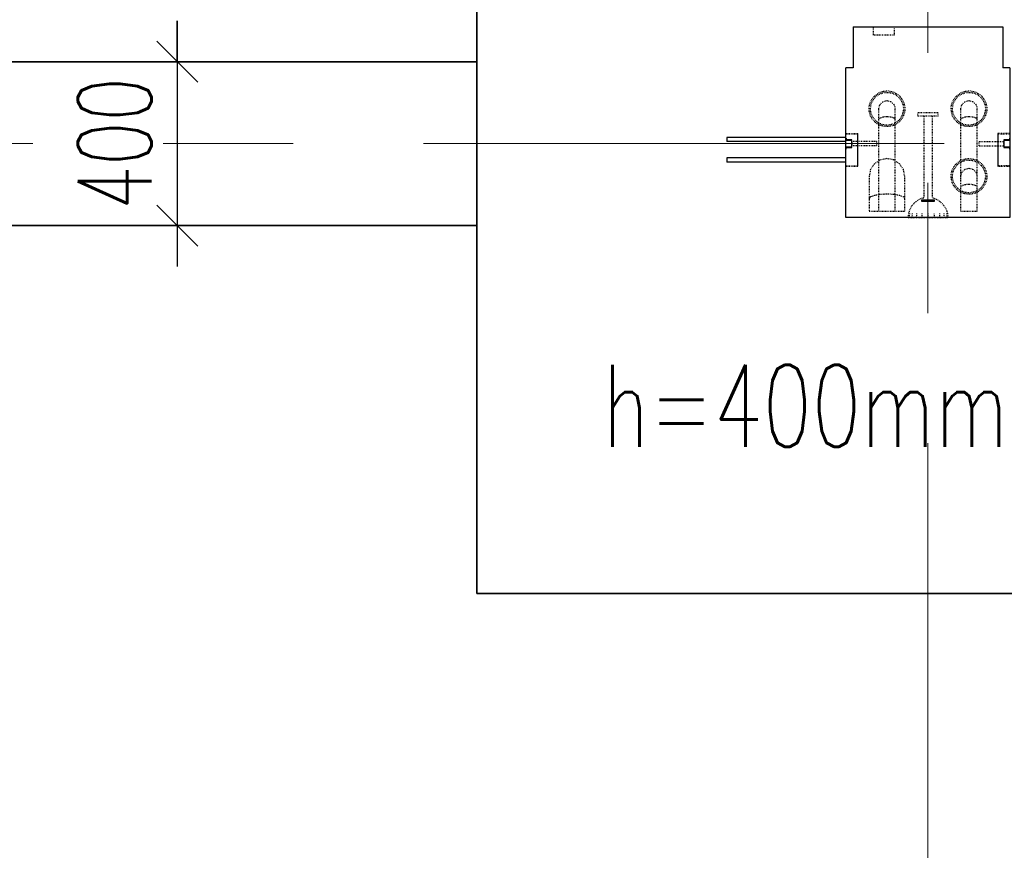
# Model space of a CAD drawing. Header units: millimetres. Extents: x 6071355 to 6728188, y -31956 to 56387.
# Tile 40 of 59: x 6093561 to 6095963, y 43008 to 45035. Entities that reach past the tile are written whole.
import ezdxf

# ---------------------------------------------------------------- set-up
doc = ezdxf.new("R2010")
doc.units = ezdxf.units.MM
doc.header["$MEASUREMENT"] = 0
doc.linetypes.add('DXK_LINE_DOT2', pattern=[3.9198, 1.9599, -1.9599])
doc.linetypes.add('Grid Line', pattern=[2222.5, 1270, -317.5, 317.5, -317.5])
doc.layers.add('A_wymiary', color=7, linetype='Continuous', lineweight=15, true_color=0x848484)
doc.layers.add('ELEMENTY', color=7, linetype='Continuous')
doc.layers.add('M_ŁAWY', color=3, linetype='Continuous', lineweight=35)
doc.layers.add('Standard 1350-A_01-RZUT PARTERU LUSTRO2_28_Nowe_MODO_A1_osie-1_Nr_pióra__7_Nr_pióra__7_Nr_pióra__7', color=7, linetype='Continuous', lineweight=18)
doc.styles.add('wymiar', font='romans.shx', dxfattribs={"width": 0.7})
doc.dimstyles.new('AB_100mm', dxfattribs={"dimscale": 100, "dimtxt": 1.8, "dimasz": 1, "dimexe": 1, "dimexo": 0, "dimtad": 1, "dimrnd": 1, "dimtxsty": 'wymiar', "dimblk": 'OBLIQUE', "dimcen": 2.5, "dimdle": 1, "dimclrd": 4, "dimclre": 4, "dimclrt": 3, "dimadec": 0, "dimazin": 0, "dimtfac": 1, "dimtix": 1, "dimtmove": 2, "dimatfit": 3, "dimfxl": 3, "dimfxlon": 1, "dimarcsym": 0})

# ---------------------------------------------------------------- blocks, each defined once
blk = doc.blocks.new('Part-86624973-72585 - 1482')
at = {"layer": 'ELEMENTY', "color": 2, "linetype": 'Continuous'}
for p, q in [((11535.1, 27027.5), (11535.1, 27045)), ((11900.1, 27045), (11535.1, 27045)), ((11900.1, 26645), (11900.1, 27045)), ((11535.1, 26645), (11535.1, 26662.5)), ((11535.1, 26645), (11900.1, 26645))]:
    blk.add_line(p, q, dxfattribs=at)
blk = doc.blocks.new('Part-86624973-72590 - 1482')
at = {"layer": 'ELEMENTY', "color": 2, "linetype": 'Continuous'}
for p, q in [((11435.1, 27027.5), (11435.1, 26662.5)), ((11435.1, 27027.5), (11535.1, 27027.5)), ((11435.1, 26662.5), (11535.1, 26662.5))]:
    blk.add_line(p, q, dxfattribs=at)
blk = doc.blocks.new('Part-86624973-73534 - 1482')
at = {"layer": 'ELEMENTY', "color": 1, "linetype": 'DXK_LINE_DOT2'}
for p, q in [((11714.6, 26970.9), (11714.6, 27030.9)), ((11714.6, 27030.9), (11725.6, 27030.9)), ((11725.6, 26970.9), (11725.6, 27030.9)), ((11714.6, 26970.9), (11725.6, 26970.9))]:
    blk.add_line(p, q, dxfattribs=at)
blk = doc.blocks.new('Part-86624973-73493 - 1482')
at = {"layer": 'ELEMENTY', "color": 1, "linetype": 'DXK_LINE_DOT2'}
for p, q in [((11725.6, 26720), (11714.6, 26720)), ((11714.6, 26720), (11714.6, 26660)), ((11725.6, 26720), (11725.6, 26660)), ((11725.6, 26660), (11714.6, 26660))]:
    blk.add_line(p, q, dxfattribs=at)
blk = doc.blocks.new('Part-86624973-73487 - 1482')
at = {"layer": 'ELEMENTY', "color": 2, "linetype": 'Continuous'}
for p, q in [((11857.1, 26860), (11857.1, 26830)), ((11861.1, 26860), (11857.1, 26860)), ((11861.1, 26830), (11861.1, 26860)), ((11857.1, 26830), (11861.1, 26830))]:
    blk.add_line(p, q, dxfattribs=at)
blk = doc.blocks.new('Part-86624973-72850 - 1482')
at = {"layer": 'ELEMENTY', "color": 1, "linetype": 'DXK_LINE_DOT2'}
for radius, start, end in [(43.5, 22.5, 202.5), (40, 337.5, 157.5), (43.5, 202.5, 22.5), (40, 157.5, 337.5)]:
    blk.add_arc((11635.1, 26745), radius, start, end, dxfattribs=at)
blk = doc.blocks.new('Part-86624973-72851 - 1482')
at = {"layer": 'ELEMENTY', "color": 1, "linetype": 'DXK_LINE_DOT2'}
for radius, start, end in [(43.5, 22.5, 202.5), (40, 337.5, 157.5), (43.5, 202.5, 22.5), (40, 157.5, 337.5)]:
    blk.add_arc((11800.1, 26745), radius, start, end, dxfattribs=at)
blk = doc.blocks.new('Part-86624973-72852 - 1482')
at = {"layer": 'ELEMENTY', "color": 1, "linetype": 'DXK_LINE_DOT2'}
for radius, start, end in [(43.5, 22.5, 202.5), (40, 337.5, 157.5), (43.5, 202.5, 22.5), (40, 157.5, 337.5)]:
    blk.add_arc((11635.1, 26945), radius, start, end, dxfattribs=at)
blk = doc.blocks.new('Part-86624973-72853 - 1482')
at = {"layer": 'ELEMENTY', "color": 1, "linetype": 'DXK_LINE_DOT2'}
for p, q in [((11760, 26961.7), (11769.4, 26975.8)), ((11769.4, 26975.8), (11783.5, 26985.2)), ((11783.5, 26985.2), (11800.1, 26988.5)), ((11800.1, 26988.5), (11885.1, 26988.5)), ((11844.2, 26961.7), (11846.7, 26975.8)), ((11846.7, 26975.8), (11850.3, 26985.2)), ((11850.3, 26985.2), (11854.6, 26988.5)), ((11885.1, 26988.5), (11885.1, 26901.5)), ((11756.6, 26945), (11760, 26961.7)), ((11760, 26928.4), (11756.6, 26945)), ((11843.4, 26945), (11844.2, 26961.7)), ((11844.2, 26928.4), (11843.4, 26945)), ((11769.4, 26914.3), (11760, 26928.4)), ((11846.7, 26914.3), (11844.2, 26928.4)), ((11783.5, 26904.8), (11769.4, 26914.3)), ((11800.1, 26901.5), (11783.5, 26904.8)), ((11885.1, 26901.5), (11800.1, 26901.5)), ((11850.3, 26904.8), (11846.7, 26914.3)), ((11854.6, 26901.5), (11850.3, 26904.8))]:
    blk.add_line(p, q, dxfattribs=at)
blk = doc.blocks.new('Part-86624973-73483 - 1482')
at = {"layer": 'ELEMENTY', "color": 1, "linetype": 'DXK_LINE_DOT2'}
for p, q in [((11435.1, 26977.5), (11435.1, 26927.5)), ((11455.1, 26977.5), (11435.1, 26977.5)), ((11455.1, 26927.5), (11455.1, 26977.5)), ((11435.1, 26927.5), (11455.1, 26927.5))]:
    blk.add_line(p, q, dxfattribs=at)
blk = doc.blocks.new('Part-86624973-72854 - 1482')
at = {"layer": 'ELEMENTY', "color": 1, "linetype": 'DXK_LINE_DOT2'}
for p, q in [((11782.8, 26755), (11780.1, 26745)), ((11790.1, 26762.3), (11782.8, 26755)), ((11800.1, 26765), (11790.1, 26762.3)), ((11885.1, 26765), (11800.1, 26765)), ((11819.6, 26745), (11820.5, 26755)), ((11820.5, 26755), (11823, 26762.3)), ((11823, 26762.3), (11826.5, 26765)), ((11885.1, 26765), (11885.1, 26725)), ((11780.1, 26745), (11782.8, 26735)), ((11782.8, 26735), (11790.1, 26727.7)), ((11790.1, 26727.7), (11800.1, 26725)), ((11820.5, 26735), (11819.6, 26745)), ((11823, 26727.7), (11820.5, 26735)), ((11826.5, 26725), (11823, 26727.7)), ((11885.1, 26725), (11800.1, 26725))]:
    blk.add_line(p, q, dxfattribs=at)
blk = doc.blocks.new('Part-86624973-72855 - 1482')
at = {"layer": 'ELEMENTY', "color": 1, "linetype": 'DXK_LINE_DOT2'}
for p, q in [((11617.8, 26955), (11615.1, 26945)), ((11615.1, 26945), (11617.8, 26935)), ((11625.1, 26962.3), (11617.8, 26955)), ((11635.1, 26965), (11625.1, 26962.3)), ((11885.1, 26965), (11635.1, 26965)), ((11654.6, 26945), (11655.5, 26955)), ((11655.5, 26935), (11654.6, 26945)), ((11655.5, 26955), (11658, 26962.3)), ((11658, 26962.3), (11661.5, 26965)), ((11885.1, 26965), (11885.1, 26925)), ((11617.8, 26935), (11625.1, 26927.7)), ((11625.1, 26927.7), (11635.1, 26925)), ((11885.1, 26925), (11635.1, 26925)), ((11658, 26927.7), (11655.5, 26935)), ((11661.5, 26925), (11658, 26927.7))]:
    blk.add_line(p, q, dxfattribs=at)
blk = doc.blocks.new('Part-86624973-72856 - 1482')
at = {"layer": 'ELEMENTY', "color": 1, "linetype": 'DXK_LINE_DOT2'}
for p, q in [((11617.8, 26755), (11615.1, 26745)), ((11625.1, 26762.3), (11617.8, 26755)), ((11635.1, 26765), (11625.1, 26762.3)), ((11885.1, 26765), (11635.1, 26765)), ((11654.6, 26745), (11655.5, 26755)), ((11655.5, 26755), (11658, 26762.3)), ((11658, 26762.3), (11661.5, 26765)), ((11885.1, 26765), (11885.1, 26725)), ((11615.1, 26745), (11617.8, 26735)), ((11617.8, 26735), (11625.1, 26727.7)), ((11625.1, 26727.7), (11635.1, 26725)), ((11655.5, 26735), (11654.6, 26745)), ((11658, 26727.7), (11655.5, 26735)), ((11661.5, 26725), (11658, 26727.7)), ((11885.1, 26725), (11635.1, 26725))]:
    blk.add_line(p, q, dxfattribs=at)
blk = doc.blocks.new('Part-86624973-73491 - 1482')
at = {"layer": 'ELEMENTY', "color": 1, "linetype": 'DXK_LINE_DOT2'}
for p, q in [((11725.6, 26720), (11714.6, 26720)), ((11714.6, 26720), (11714.6, 26660)), ((11725.6, 26720), (11725.6, 26660)), ((11725.6, 26660), (11714.6, 26660))]:
    blk.add_line(p, q, dxfattribs=at)
blk = doc.blocks.new('Part-86624973-73529 - 1482')
at = {"layer": 'ELEMENTY', "color": 2, "linetype": 'Continuous'}
for p, q in [((11695.1, 27045.9), (11695.1, 27045)), ((11695.1, 27045.9), (11696.1, 27045.9)), ((11696.1, 27045.9), (11696.1, 27045)), ((11774.1, 27045.9), (11774.1, 27045)), ((11774.1, 27045.9), (11775.1, 27045.9)), ((11775.1, 27045.9), (11775.1, 27045))]:
    blk.add_line(p, q, dxfattribs=at)
at = {"layer": 'ELEMENTY', "color": 1, "linetype": 'DXK_LINE_DOT2'}
for p, q in [((11695.1, 27045), (11695.1, 27015.9)), ((11696.1, 27045), (11696.1, 27016.9)), ((11774.1, 27045), (11774.1, 27016.9)), ((11775.1, 27045), (11775.1, 27015.9)), ((11775.1, 27015.9), (11695.1, 27015.9)), ((11696.1, 27016.9), (11774.1, 27016.9))]:
    blk.add_line(p, q, dxfattribs=at)
blk = doc.blocks.new('Part-86624973-73533 - 1482')
at = {"layer": 'ELEMENTY', "color": 1, "linetype": 'DXK_LINE_DOT2'}
for p, q in [((11714.6, 26970.9), (11714.6, 27030.9)), ((11714.6, 27030.9), (11725.6, 27030.9)), ((11725.6, 26970.9), (11725.6, 27030.9)), ((11714.6, 26970.9), (11725.6, 26970.9))]:
    blk.add_line(p, q, dxfattribs=at)
blk = doc.blocks.new('Part-86624973-73484 - 1482')
at = {"layer": 'ELEMENTY', "color": 1, "linetype": 'DXK_LINE_DOT2'}
for p, q in [((11435.1, 26977.5), (11435.1, 26927.5)), ((11455.1, 26977.5), (11435.1, 26977.5)), ((11455.1, 26927.5), (11455.1, 26977.5)), ((11435.1, 26927.5), (11455.1, 26927.5))]:
    blk.add_line(p, q, dxfattribs=at)
blk = doc.blocks.new('Part-86624973-73485 - 1482')
at = {"layer": 'ELEMENTY', "color": 1, "linetype": 'DXK_LINE_DOT2'}
for p, q in [((11435.1, 26977.5), (11435.1, 26927.5)), ((11455.1, 26977.5), (11435.1, 26977.5)), ((11455.1, 26927.5), (11455.1, 26977.5)), ((11435.1, 26927.5), (11455.1, 26927.5))]:
    blk.add_line(p, q, dxfattribs=at)
blk = doc.blocks.new('Part-86624973-73486 - 1482')
at = {"layer": 'ELEMENTY', "color": 1, "linetype": 'DXK_LINE_DOT2'}
for p, q in [((11856.5, 26866.2), (11861.3, 26874.1)), ((11861.3, 26874.1), (11871, 26883.8)), ((11871, 26883.8), (11880.7, 26889.5)), ((11880.7, 26889.5), (11890.4, 26892.5)), ((11890.4, 26892.5), (11900.1, 26893.5)), ((11890.4, 26890.2), (11900.1, 26891.1)), ((11890.4, 26883.5), (11900.1, 26884.3)), ((11890.4, 26873), (11900.1, 26873.5)), ((11900.1, 26893.5), (11900.1, 26796.5)), ((11645.1, 26820.4), (11645.1, 26870)), ((11653.1, 26870), (11645.1, 26870)), ((11653.1, 26820), (11653.1, 26870)), ((11653.1, 26855), (11853, 26855)), ((11853, 26855), (11853.6, 26858.6)), ((11853.6, 26858.6), (11856.5, 26866.2)), ((11890.4, 26859.7), (11900.1, 26860)), ((11653.1, 26835), (11853, 26835)), ((11853.6, 26831.4), (11853, 26835)), ((11856.5, 26823.9), (11853.6, 26831.4)), ((11861.3, 26815.9), (11856.5, 26823.9)), ((11890.4, 26845), (11900.1, 26845)), ((11890.4, 26830.3), (11900.1, 26830)), ((11645.1, 26820), (11645.1, 26820.4)), ((11653.1, 26820), (11645.1, 26820)), ((11871, 26806.2), (11861.3, 26815.9)), ((11871, 26806.2), (11880.7, 26800.5)), ((11880.7, 26800.5), (11890.4, 26797.5)), ((11890.4, 26817.1), (11900.1, 26816.5)), ((11890.4, 26806.6), (11900.1, 26805.8)), ((11890.4, 26799.8), (11900.1, 26798.9)), ((11890.4, 26797.5), (11900.1, 26796.5))]:
    blk.add_line(p, q, dxfattribs=at)
blk = doc.blocks.new('Part-86624973-73488 - 1482')
at = {"layer": 'ELEMENTY', "color": 1, "linetype": 'DXK_LINE_DOT2'}
for p, q in [((11695.1, 26675), (11775.1, 26675)), ((11695.1, 26645), (11695.1, 26675)), ((11774.1, 26674), (11696.1, 26674)), ((11696.1, 26674), (11696.1, 26645)), ((11774.1, 26645), (11774.1, 26674)), ((11775.1, 26675), (11775.1, 26645)), ((11696.1, 26645), (11695.1, 26645)), ((11775.1, 26645), (11774.1, 26645))]:
    blk.add_line(p, q, dxfattribs=at)
blk = doc.blocks.new('Part-86624973-73490 - 1482')
at = {"layer": 'ELEMENTY', "color": 2, "linetype": 'Continuous'}
for p, q in [((11710.9, 26646), (11710.9, 26660)), ((11710.9, 26660), (11729.4, 26660)), ((11728.4, 26659), (11711.9, 26659)), ((11711.9, 26659), (11711.9, 26645)), ((11728.4, 26645), (11728.4, 26659)), ((11729.4, 26660), (11729.4, 26646)), ((11706.9, 26645), (11706.9, 26646)), ((11706.9, 26646), (11710.9, 26646)), ((11711.9, 26645), (11706.9, 26645)), ((11728.4, 26645), (11733.4, 26645)), ((11729.4, 26646), (11733.4, 26646)), ((11733.4, 26645), (11733.4, 26646))]:
    blk.add_line(p, q, dxfattribs=at)
blk = doc.blocks.new('Part-86624973-73492 - 1482')
at = {"layer": 'ELEMENTY', "color": 1, "linetype": 'DXK_LINE_DOT2'}
for p, q in [((11725.6, 26720), (11714.6, 26720)), ((11714.6, 26720), (11714.6, 26660)), ((11725.6, 26720), (11725.6, 26660)), ((11725.6, 26660), (11714.6, 26660))]:
    blk.add_line(p, q, dxfattribs=at)
blk = doc.blocks.new('ReinforcementGroup-86624973-73530 - 1482')
at = {"layer": 'ELEMENTY', "color": 1, "linetype": 'Continuous'}
for p, q in [((11705.1, 27335.9), (11715.1, 27335.9)), ((11705.1, 27045), (11705.1, 27335.9)), ((11705.1, 27335.9), (11715.1, 27335.9)), ((11705.1, 27045), (11705.1, 27335.9)), ((11705.1, 27335.9), (11715.1, 27335.9)), ((11705.1, 27045), (11705.1, 27335.9)), ((11705.1, 27335.9), (11715.1, 27335.9)), ((11705.1, 27045), (11705.1, 27335.9)), ((11705.1, 27335.9), (11715.1, 27335.9)), ((11705.1, 27045), (11705.1, 27335.9)), ((11705.1, 27335.9), (11715.1, 27335.9)), ((11705.1, 27045), (11705.1, 27335.9)), ((11705.1, 27335.9), (11715.1, 27335.9)), ((11705.1, 27045), (11705.1, 27335.9)), ((11705.1, 27335.9), (11715.1, 27335.9)), ((11705.1, 27045), (11705.1, 27335.9)), ((11715.1, 27045), (11715.1, 27335.9)), ((11715.1, 27045), (11715.1, 27335.9)), ((11715.1, 27045), (11715.1, 27335.9)), ((11715.1, 27045), (11715.1, 27335.9)), ((11715.1, 27045), (11715.1, 27335.9)), ((11715.1, 27045), (11715.1, 27335.9)), ((11715.1, 27045), (11715.1, 27335.9)), ((11715.1, 27045), (11715.1, 27335.9)), ((11755.1, 27335.9), (11765.1, 27335.9)), ((11755.1, 27045), (11755.1, 27335.9)), ((11755.1, 27335.9), (11765.1, 27335.9)), ((11755.1, 27045), (11755.1, 27335.9)), ((11755.1, 27335.9), (11765.1, 27335.9)), ((11755.1, 27045), (11755.1, 27335.9)), ((11755.1, 27335.9), (11765.1, 27335.9)), ((11755.1, 27045), (11755.1, 27335.9)), ((11755.1, 27335.9), (11765.1, 27335.9)), ((11755.1, 27045), (11755.1, 27335.9)), ((11755.1, 27335.9), (11765.1, 27335.9)), ((11755.1, 27045), (11755.1, 27335.9)), ((11755.1, 27335.9), (11765.1, 27335.9)), ((11755.1, 27045), (11755.1, 27335.9)), ((11755.1, 27335.9), (11765.1, 27335.9)), ((11755.1, 27045), (11755.1, 27335.9)), ((11765.1, 27045), (11765.1, 27335.9)), ((11765.1, 27045), (11765.1, 27335.9)), ((11765.1, 27045), (11765.1, 27335.9)), ((11765.1, 27045), (11765.1, 27335.9)), ((11765.1, 27045), (11765.1, 27335.9)), ((11765.1, 27045), (11765.1, 27335.9)), ((11765.1, 27045), (11765.1, 27335.9)), ((11765.1, 27045), (11765.1, 27335.9))]:
    blk.add_line(p, q, dxfattribs=at)
blk = doc.blocks.new('Part-86624973-73531 - 1482')
at = {"layer": 'ELEMENTY', "color": 2, "linetype": 'Continuous'}
for p, q in [((11706.9, 27044.9), (11706.9, 27045.9)), ((11706.9, 27045.9), (11711.9, 27045.9)), ((11706.9, 27044.9), (11710.9, 27044.9)), ((11710.9, 27030.9), (11710.9, 27044.9)), ((11711.9, 27045.9), (11711.9, 27031.9)), ((11728.4, 27031.9), (11728.4, 27045.9)), ((11728.4, 27045.9), (11733.4, 27045.9)), ((11733.4, 27044.9), (11729.4, 27044.9)), ((11729.4, 27044.9), (11729.4, 27030.9)), ((11733.4, 27045.9), (11733.4, 27044.9)), ((11729.4, 27030.9), (11710.9, 27030.9)), ((11711.9, 27031.9), (11728.4, 27031.9))]:
    blk.add_line(p, q, dxfattribs=at)
blk = doc.blocks.new('Part-86624973-73532 - 1482')
at = {"layer": 'ELEMENTY', "color": 1, "linetype": 'DXK_LINE_DOT2'}
for p, q in [((11714.6, 26970.9), (11714.6, 27030.9)), ((11714.6, 27030.9), (11725.6, 27030.9)), ((11725.6, 26970.9), (11725.6, 27030.9)), ((11714.6, 26970.9), (11725.6, 26970.9))]:
    blk.add_line(p, q, dxfattribs=at)
blk = doc.blocks.new('_Oblique')
at = {"color": 0, "linetype": 'ByBlock', "lineweight": -2}
blk.add_line((-0.5, -0.5), (0.5, 0.5), dxfattribs=at)
blk = doc.blocks.new('*D12915')
at = {"layer": 'A_wymiary', "color": 4, "lineweight": -2}
for p, q in [((6093945.5, 45032.8), (6093945.5, 44432.8)), ((6093945.5, 44932.8), (6093945.5, 45032.8)), ((6094061.3, 44932.8), (6093845.5, 44932.8)), ((6094061.3, 44532.8), (6093845.5, 44532.8)), ((6093945.5, 44532.8), (6093945.5, 44432.8))]:
    blk.add_line(p, q, dxfattribs=at)
at = {"layer": 'Defpoints', "color": 0}
for p in [(6094061.3, 44932.8), (6093945.5, 44532.8), (6094061.3, 44532.8)]:
    blk.add_point(p, dxfattribs=at)
at = {"layer": 'A_wymiary', "color": 4, "lineweight": -2, "xscale": 100, "yscale": 100, "zscale": 100}
for p, rotation in [((6093945.5, 44932.8), 270), ((6093945.5, 44532.8), 90)]:
    blk.add_blockref('_Oblique', p, dxfattribs=dict(at, rotation=rotation))
at = {"layer": 'A_wymiary', "color": 3, "insert": (6093793, 44732.8), "char_height": 180, "attachment_point": 5, "rotation": 90, "style": 'wymiar'}
blk.add_mtext('400', dxfattribs=at)

msp = doc.modelspace()

# ---------------------------------------------------------------- linework, layer by layer
at = {"layer": 'M_ŁAWY', "color": 4}
for p, q in [((6094676.364, 44932.833), (6091626.364, 44932.833)), ((6094676.364, 44532.833), (6091626.364, 44532.833))]:
    msp.add_line(p, q, dxfattribs=at)
msp.add_lwpolyline([(6096876.364, 45835.333), (6094676.364, 45835.333), (6094676.364, 43635.333), (6096876.364, 43635.333), (6096876.364, 45835.333)], dxfattribs=at)
at = {"layer": 'Standard 1350-A_01-RZUT PARTERU LUSTRO2_28_Nowe_MODO_A1_osie-1_Nr_pióra__7_Nr_pióra__7_Nr_pióra__7', "color": 7, "linetype": 'Grid Line', "lineweight": 18}
for p, q in [((6095776.364, 55114.428), (6095776.364, -31556.201)), ((6124708.5, 44732.834), (6079489.176, 44732.834))]:
    msp.add_line(p, q, dxfattribs=at)

# ---------------------------------------------------------------- block references
at = {"xscale": -1, "rotation": 89.99999999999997}
for name in ['Part-86624973-72590 - 1482', 'Part-86624973-73483 - 1482', 'Part-86624973-73484 - 1482', 'Part-86624973-73485 - 1482', 'Part-86624973-72585 - 1482', 'Part-86624973-72852 - 1482', 'Part-86624973-72850 - 1482', 'Part-86624973-72855 - 1482', 'Part-86624973-72856 - 1482', 'Part-86624973-73486 - 1482', 'ReinforcementGroup-86624973-73530 - 1482', 'Part-86624973-73529 - 1482', 'Part-86624973-73531 - 1482', 'Part-86624973-73534 - 1482', 'Part-86624973-73533 - 1482', 'Part-86624973-73532 - 1482', 'Part-86624973-73493 - 1482', 'Part-86624973-73491 - 1482', 'Part-86624973-73492 - 1482', 'Part-86624973-73488 - 1482', 'Part-86624973-73490 - 1482', 'Part-86624973-72853 - 1482', 'Part-86624973-72851 - 1482', 'Part-86624973-72854 - 1482', 'Part-86624973-73487 - 1482']:
    msp.add_blockref(name, (6122621.38, 56452.981), dxfattribs=at)

# ---------------------------------------------------------------- texts
at = {"layer": 'A_wymiary', "color": 3, "style": 'wymiar', "width": 0.7}
msp.add_text('h=400mm', height=200, dxfattribs=at).set_placement((6094983.229, 43993.122))

# ---------------------------------------------------------------- dimensions: what is measured, and where the dimension line sits
at = {"layer": 'A_wymiary'}
dim = msp.add_linear_dim(base=(6093945.525, 44532.833), p1=(6094061.334, 44932.833), p2=(6094061.334, 44532.833), angle=90, dimstyle='AB_100mm', dxfattribs=at)
dim.commit()
dim.dimension.update_dxf_attribs({"geometry": '*D12915', "text_midpoint": (6093793.025, 44732.833)})

doc.saveas('drawing.dxf')
